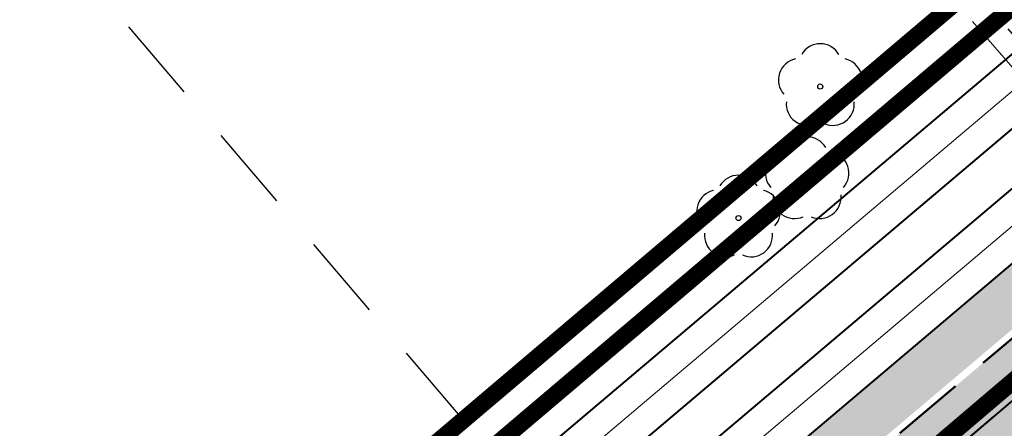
# Model space of a CAD drawing. Header units: metres. Extents: x 7429064 to 7431133, y 5709479 to 5714472.
# Tile 123 of 176: x 7429705.36 to 7429722.58, y 5710049.23 to 5710056.38. Entities that reach past the tile are written whole.
import ezdxf

# ---------------------------------------------------------------- set-up
doc = ezdxf.new("R2010")
doc.units = ezdxf.units.M
for name, pattern in [('1', [0]), ('12', [3, 1, -1, 0, -1]), ('4', [2.5, 1.5, -1]), ('4_KTJZ01', [2, 1.5, -0.5]), ('DASHED', [19.049999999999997, 12.7, -6.349999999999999]), ('HIDDEN', [0.375, 0.25, -0.125])]:
    doc.linetypes.add(name, pattern=pattern)
for name, color, linetype in [('_1_Mapa', 7, 'Continuous'), ('_1_X-REFY', 7, 'Continuous'), ('zzz.gaHSDomyslna', 7, 'Continuous')]:
    doc.layers.add(name, color=color, linetype=linetype)
for name, color, linetype, lineweight in [('_D_7_PAS DROGOWY-LINIA ROZGR TEREN INW', 222, 'HIDDEN', 50), ('_D_7_PAS DROGOWY_PODZIAL', 1, 'Continuous', 50), ('_D_7_TEREN NIEZBEDNY DLA OB_BUD', 252, 'HIDDEN', 50), ('_skarpy', 84, 'Continuous', 40), ('gaPoziome', 7, 'Continuous', 30), ('GMINA_L_0', 252, '12', 35), ('KRAWĘŻNIK BETONOWY 12_25 WYN 0 CM', 250, 'DASHED', 50), ('KTJZ_L_0_a', 252, '4_KTJZ01', 18), ('skarpa', 82, 'ŚLADY', 20)]:
    doc.layers.add(name, color=color, linetype=linetype, lineweight=lineweight)
doc.layers.add('D_2_HECZ_JEZDNIA KR3- NOWA KONSTRUKCJA G4', color=7, linetype='Continuous', lineweight=13, true_color=0xbdbdbd, transparency=0.3)
for name, color, linetype, lineweight, true_color in [('DZIALKA_L_0', 7, '1', 40, 0x008000), ('HECZ DROGI ROWEROWE', 7, 'Continuous', 13, 0xff8a8a), ('OBOP_T_1_a', 7, 'Continuous', 30, 0x008000), ('UZYTKI_L_0', 7, '4', 30, 0x008000)]:
    doc.layers.add(name, color=color, linetype=linetype, lineweight=lineweight, true_color=true_color)
doc.linetypes.add('ŚLADY', pattern='A,3.81,[130,ltypeshp.shx,S=6.35,R=0,X=0,Y=0],3.81', length=7.62)

# ---------------------------------------------------------------- blocks, each defined once
blk = doc.blocks.new('4_OBOP02_01')
at = {"linetype": 'Continuous'}
blk.add_circle((0, 0), 0.045, dxfattribs=at)
for centre, radius, start, end in [((0, 0.3750563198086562), 0.3750000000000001, 30.14012428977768, 149.8598757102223), ((-0.3566585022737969, 0.1158924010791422), 0.375, 102.1444654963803, 221.8600234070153), ((0.3566585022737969, 0.1158924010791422), 0.375, 318.1399765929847, 77.85553450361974), ((-0.2204041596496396, -0.3033835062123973), 0.3750000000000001, 174.1481822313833, 293.8542284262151), ((0.2204041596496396, -0.3033835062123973), 0.3750000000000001, 246.145771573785, 5.851817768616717)]:
    blk.add_arc(centre, radius, start, end, dxfattribs=at)
blk = doc.blocks.new('X-ref_MDCP_Szara')
at = {"layer": 'DZIALKA_L_0', "linetype": '1'}
blk.add_line((7429836.45, 5710146.5), (7429660.24, 5709996.55), dxfattribs=at)
at = {"layer": 'GMINA_L_0', "linetype": '12'}
blk.add_line((7429660.24, 5709996.55), (7429836.45, 5710146.5), dxfattribs=at)
at = {"layer": 'KTJZ_L_0_a', "linetype": '4_KTJZ01'}
blk.add_line((7429725.61922081, 5710052.18596936), (7429706.014655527, 5710074.89495609), dxfattribs=at)
at = {"layer": 'UZYTKI_L_0', "linetype": '4'}
for p, q in [((7429706.560099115, 5710075.359112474), (7429725.86, 5710052.39)), ((7429697.539156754, 5710067.682556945), (7429716.98, 5710044.83))]:
    blk.add_line(p, q, dxfattribs=at)
at = {"layer": 'OBOP_T_1_a'}
for p in [(7429719.36, 5710055.21), (7429719.13, 5710053.58), (7429717.93, 5710052.91)]:
    blk.add_blockref('4_OBOP02_01', p, dxfattribs=at)
blk = doc.blocks.new('gaHSPos')
at = {"color": 0, "linetype": 'Continuous', "lineweight": 0}
blk.add_point((0, 0), dxfattribs=at)
blk = doc.blocks.new('*U208')
at = {"layer": 'zzz.gaHSDomyslna', "color": 140}
blk.add_lwpolyline([(0, 0, 0.24, 0.24, 0), (16.75256754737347, 14.18942784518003, 0.24, 0.24, 0)], format="xyseb", dxfattribs=at)
at = {"color": 140}
for p in [(16.75256754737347, 14.18942784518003), (0, 0)]:
    blk.add_blockref('gaHSPos', p, dxfattribs=at)
blk = doc.blocks.new('X-ref_SOR')
at = {"layer": 'gaPoziome'}
blk.add_blockref('*U208', (7429709.419048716, 5710035.857625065), dxfattribs=at)

msp = doc.modelspace()

# ---------------------------------------------------------------- hatches: boundary and pattern name
at = {"layer": 'D_2_HECZ_JEZDNIA KR3- NOWA KONSTRUKCJA G4'}
h = msp.add_hatch(color=256, dxfattribs=at)
h.dxf.hatch_style = 1
edge = h.paths.add_edge_path()
edge.add_line((7429710.702516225, 5710040.799538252), (7429726.776484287, 5710054.398245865))
edge.add_arc((7429722.025136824, 5710052.841101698), 5.00000006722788, 18.14535948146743, 28.69453331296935)
edge.add_line((7429726.411096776, 5710055.241800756), (7429710.367348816, 5710041.668659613))
edge.add_line((7429710.367348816, 5710041.668659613), (7429705.807555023, 5710037.768879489))
edge.add_line((7429705.807555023, 5710037.768879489), (7429706.37998716, 5710037.100043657))
edge.add_line((7429706.37998716, 5710037.100043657), (7429710.702516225, 5710040.799538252))
at = {"layer": 'HECZ DROGI ROWEROWE'}
h = msp.add_hatch(color=256, dxfattribs=at)
h.dxf.hatch_style = 1
edge = h.paths.add_edge_path()
edge.add_arc((7429796.819700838, 5710136.432689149), 20.40416797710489, 308.0321727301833, 334.2528184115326)
edge.add_arc((7429835.930497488, 5710116.89688608), 23.31795413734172, 143.789652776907, 152.7623535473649, ccw=False)
edge.add_arc((7429839.324960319, 5710112.767127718), 28.52732187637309, 132.1511209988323, 141.1238217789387, ccw=False)
edge.add_line((7429820.180606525, 5710133.916638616), (7429834.124191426, 5710145.713024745))
edge.add_arc((7429837.353578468, 5710141.895819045), 5.000000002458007, 102.01539828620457, 130.2314924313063, ccw=False)
edge.add_line((7429836.312705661, 5710146.786277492), (7429842.062606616, 5710148.010071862))
edge.add_line((7429842.062606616, 5710148.010071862), (7429845.234178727, 5710150.729899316))
edge.add_line((7429845.234178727, 5710150.729899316), (7429843.044890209, 5710150.26393669))
edge.add_arc((7429842.628541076, 5710152.220120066), 2.000000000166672, 169.0595867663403, 282.01539860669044, ccw=False)
edge.add_line((7429840.664890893, 5710152.599696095), (7429846.907573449, 5710184.89479323))
edge.add_arc((7429848.380311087, 5710184.610111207), 1.500000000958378, 109.3988305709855, 169.0595867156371, ccw=False)
edge.add_line((7429847.882098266, 5710186.024955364), (7429848.854093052, 5710186.367226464))
edge.add_line((7429848.854093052, 5710186.367226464), (7429847.264566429, 5710191.423890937))
edge.add_line((7429847.264566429, 5710191.423890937), (7429846.902664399, 5710192.478548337))
edge.add_line((7429846.902664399, 5710192.478548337), (7429845.675039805, 5710198.448585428))
edge.add_arc((7429825.957873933, 5710195.082454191), 20.00243658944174, -10.939142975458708, 9.688181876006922, ccw=False)
edge.add_line((7429845.596852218, 5710191.286666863), (7429839.402578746, 5710159.242003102))
edge.add_arc((7429819.766076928, 5710163.037763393), 19.9999999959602, 310.2314924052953, 349.0595867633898, ccw=False)
edge.add_line((7429832.683625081, 5710147.768940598), (7429817.639926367, 5710135.041849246))
edge.add_arc((7429832.495106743, 5710117.482703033), 22.99999999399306, 130.2314924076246, 151.7603968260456)
edge.add_arc((7429794.613112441, 5710137.828575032), 20.00000000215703, 310.2314924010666, 331.76039682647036, ccw=False)
edge.add_line((7429807.530660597, 5710122.559752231), (7429710.78028326, 5710040.708146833))
edge.add_line((7429710.78028326, 5710040.708146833), (7429674.341489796, 5710009.521515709))
edge.add_arc((7429663.287565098, 5710022.437039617), 17.00000026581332, 303.4339933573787, 310.5590095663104, ccw=False)
edge.add_line((7429672.654156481, 5710008.250180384), (7429665.174772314, 5710003.312065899))
edge.add_arc((7429654.155253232, 5710020.002488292), 20.00000001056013, 287.25233121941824, 303.4339932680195, ccw=False)
edge.add_line((7429660.086861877, 5710000.902330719), (7429655.395687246, 5709999.445472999))
edge.add_arc((7429662.068746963, 5709977.95779574), 22.49999999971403, 107.2523312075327, 130.5590096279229)
edge.add_line((7429647.43855272, 5709995.051871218), (7429638.423894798, 5709987.336555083))
edge.add_arc((7429653.054089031, 5709970.2424796), 22.49999999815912, 130.5590096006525, 144.5952530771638)
edge.add_line((7429634.714793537, 5709983.277825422), (7429621.961912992, 5709965.306093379))
edge.add_arc((7429606.363956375, 5709977.008817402), 19.50000000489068, 310.55900961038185, 323.12009690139, ccw=False)
edge.add_line((7429619.04345805, 5709962.19395198), (7429498.409271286, 5709858.947561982))
edge.add_line((7429498.409271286, 5709858.947561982), (7429409.746698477, 5709783.717845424))
edge.add_line((7429409.746698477, 5709783.717845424), (7429333.700045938, 5709719.192669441))
edge.add_arc((7429195.245944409, 5709882.368837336), 213.9999999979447, 294.99293756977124, 310.31442587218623, ccw=False)
edge.add_line((7429285.662344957, 5709688.407824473), (7429286.787363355, 5709685.755030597))
edge.add_arc((7429195.2162162, 5709882.430203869), 216.9479171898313, 294.9664921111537, 310.3105313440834)
edge.add_line((7429335.566321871, 5709716.99669272), (7429500.277265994, 5709856.755523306))
edge.add_line((7429500.277265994, 5709856.755523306), (7429621.379875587, 5709960.402819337))
edge.add_line((7429621.379875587, 5709960.402819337), (7429627.625099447, 5709965.747878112))
edge.add_line((7429627.625099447, 5709965.747878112), (7429629.90357192, 5709967.697939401))
edge.add_line((7429629.90357192, 5709967.697939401), (7429629.179066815, 5709968.528973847))
edge.add_arc((7429630.686600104, 5709969.843258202), 1.99999999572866, 144.5952529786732, 221.0822816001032, ccw=False)
edge.add_line((7429629.05644051, 5709971.001955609), (7429636.752493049, 5709981.82945368))
edge.add_arc((7429653.054089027, 5709970.242479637), 19.99999997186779, 130.5590096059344, 144.5952530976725, ccw=False)
edge.add_line((7429640.049471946, 5709985.437213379), (7429649.631219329, 5709993.620104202))
edge.add_arc((7429662.068746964, 5709977.957795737), 20.00000000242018, 107.2523312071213, 128.4532876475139, ccw=False)
edge.add_line((7429656.137138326, 5709997.057953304), (7429665.185157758, 5709999.867841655))
edge.add_line((7429665.185157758, 5709999.867841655), (7429673.721413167, 5710005.503734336))
edge.add_arc((7429657.258251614, 5710030.439225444), 29.88000008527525, 303.4339932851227, 310.5590095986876)
edge.add_line((7429676.687149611, 5710007.738293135), (7429712.639886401, 5710038.508993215))
edge.add_line((7429712.639886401, 5710038.508993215), (7429809.390816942, 5710120.361066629))
edge.add_line((7429809.390816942, 5710120.361066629), (7429809.390787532, 5710120.361041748))

# ---------------------------------------------------------------- linework, layer by layer
at = {"layer": '_D_7_PAS DROGOWY-LINIA ROZGR TEREN INW', "ltscale": 10, "const_width": 0.3, "flags": 128}
msp.add_lwpolyline([(7429287.498083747, 5709689.141206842), (7429307.710328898, 5709696.947915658), (7429435.697998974, 5709805.840409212), (7429660.078000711, 5709996.740410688), (7429836.287980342, 5710146.690393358)], dxfattribs=at)
at = {"layer": '_D_7_PAS DROGOWY_PODZIAL', "ltscale": 0.2, "const_width": 0.3, "flags": 128}
msp.add_lwpolyline([(7429838.787736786, 5710158.69944681), (7429835.060550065, 5710151.866820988), (7429707.928821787, 5710044.059165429), (7429670.33646098, 5710012.082675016), (7429661.685038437, 5710006.163007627), (7429648.718433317, 5710002.136191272), (7429632.935415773, 5709988.628083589), (7429615.788923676, 5709965.39743204), (7429495.458099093, 5709862.41067864), (7429330.756278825, 5709722.662069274), (7429319.401743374, 5709713.683805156), (7429307.84155068, 5709705.757592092), (7429296.805838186, 5709699.188897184), (7429282.8456928, 5709692.117459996), (7429269.348606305, 5709686.304179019), (7429250.20040062, 5709678.579529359), (7429239.823858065, 5709670.459676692)], dxfattribs=at)
at = {"layer": '_D_7_TEREN NIEZBEDNY DLA OB_BUD', "ltscale": 10, "const_width": 0.3, "flags": 128}
msp.add_lwpolyline([(7429838.642351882, 5710133.498037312), (7429838.163073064, 5710130.983410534), (7429669.785270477, 5709988.069796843), (7429674.220854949, 5709982.832848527), (7429665.131800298, 5709974.906125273), (7429667.704814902, 5709971.870777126), (7429662.832482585, 5709967.707329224), (7429665.636921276, 5709964.49370197), (7429637.108761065, 5709939.516176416), (7429616.43791595, 5709933.990754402), (7429410.711229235, 5709758.424593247), (7429398.459990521, 5709756.96470503), (7429363.724530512, 5709727.377020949), (7429364.496967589, 5709726.485040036), (7429330.156663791, 5709696.304430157), (7429317.553253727, 5709687.47546742), (7429303.139099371, 5709679.240254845), (7429296.402039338, 5709677.454326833), (7429295.853558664, 5709678.754848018), (7429285.213308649, 5709675.171013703), (7429285.467953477, 5709665.629088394), (7429278.468709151, 5709665.469623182), (7429278.346584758, 5709670.061176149), (7429254.481179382, 5709660.886617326), (7429229.936526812, 5709651.367794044), (7429224.487494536, 5709665.833466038), (7429244.657148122, 5709675.130668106), (7429249.846855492, 5709679.191718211), (7429269.079177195, 5709686.950301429), (7429282.548797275, 5709692.751752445), (7429296.468274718, 5709699.802589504), (7429307.464225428, 5709706.347617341), (7429318.986254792, 5709714.247663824), (7429330.312616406, 5709723.203650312), (7429495.004072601, 5709862.943465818), (7429615.273122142, 5709965.877348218), (7429632.419614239, 5709989.107999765), (7429648.372953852, 5710002.76187988), (7429661.376752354, 5710006.800246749), (7429669.910876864, 5710012.639653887), (7429707.475683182, 5710044.592706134), (7429834.50843472, 5710152.316429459), (7429838.121089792, 5710158.939097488), (7429844.754843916, 5710193.280299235), (7429843.741113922, 5710206.480357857), (7429852.313614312, 5710203.59832983), (7429849.367696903, 5710188.375013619), (7429850.22684329, 5710185.684410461), (7429848.746129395, 5710185.163002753), (7429846.827250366, 5710175.247007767), (7429842.580241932, 5710153.28258802), (7429856.534014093, 5710164.104263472), (7429864.198789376, 5710154.590130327)], close=True, dxfattribs=at)
at = {"layer": '_skarpy', "flags": 128}
for points in [[(7429723.152151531, 5710056.152310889), (7429708.546672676, 5710043.795957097)], [(7429723.798434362, 5710055.389212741), (7429709.196914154, 5710043.036207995)], [(7429724.315460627, 5710054.778734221), (7429709.717107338, 5710042.428408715)], [(7429724.961743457, 5710054.015636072), (7429710.367348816, 5710041.668659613)]]:
    msp.add_lwpolyline(points, dxfattribs=at)
at = {"layer": 'KRAWĘŻNIK BETONOWY 12_25 WYN 0 CM', "ltscale": 0.1, "flags": 128}
msp.add_lwpolyline([(7429807.530660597, 5710122.559752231), (7429790.863206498, 5710108.458950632), (7429710.78028326, 5710040.708146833), (7429674.341489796, 5710009.521515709, -0.03109876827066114), (7429672.654156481, 5710008.250180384), (7429665.174772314, 5710003.312065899, -0.07072338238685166), (7429660.086861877, 5710000.902330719), (7429655.395687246, 5709999.445472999, 0.1020465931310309), (7429647.43855272, 5709995.051871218), (7429638.423894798, 5709987.336555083, 0.06132135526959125), (7429634.714793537, 5709983.277825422), (7429622.219286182, 5709965.698023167)], format="xyb", dxfattribs=at)
at = {"layer": 'skarpa', "ltscale": 0.04}
for points in [[(7429723.475292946, 5710055.770761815), (7429708.871793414, 5710043.416082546)], [(7429724.638602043, 5710054.397185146), (7429710.042228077, 5710042.048534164)]]:
    msp.add_lwpolyline(points, dxfattribs=at)

# ---------------------------------------------------------------- block references
at = {"layer": '_1_Mapa'}
msp.add_blockref('X-ref_MDCP_Szara', (0, 0), dxfattribs=at)
at = {"layer": '_1_X-REFY'}
msp.add_blockref('X-ref_SOR', (0, 0), dxfattribs=at)

doc.saveas('drawing.dxf')
